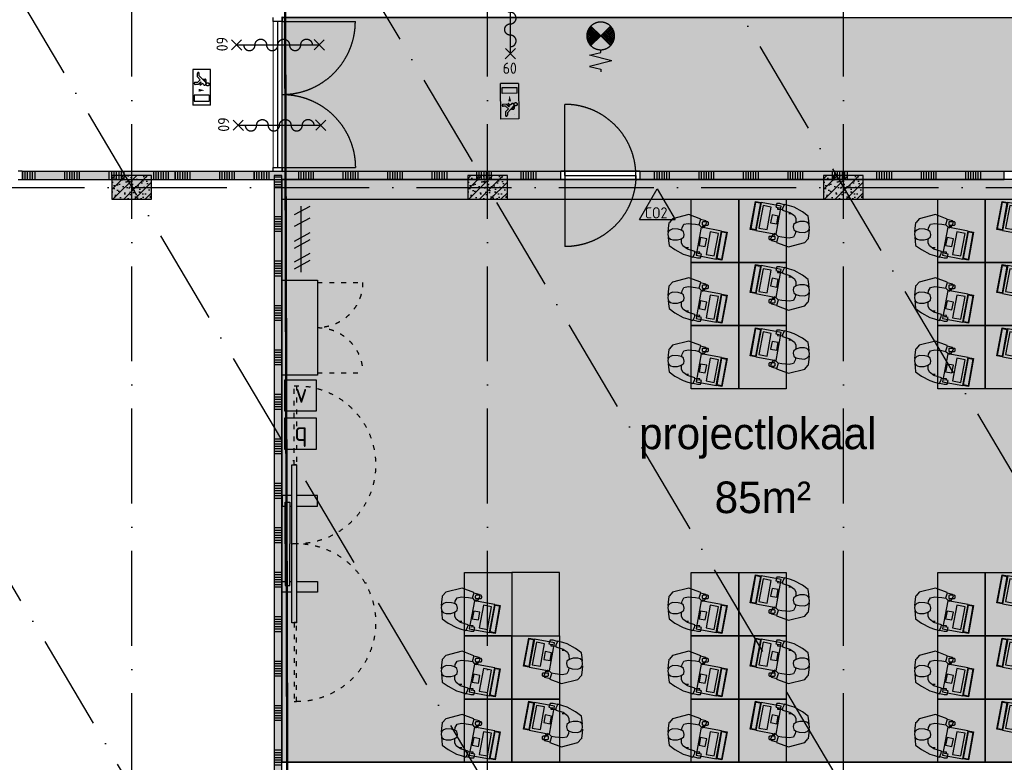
# Model space of a CAD drawing. Header units: millimetres. Extents: x 20872 to 297961, y -293704 to 213007.
# Tile 131 of 256: x 73766 to 86219, y -25595 to -16199. Entities that reach past the tile are written whole.
import ezdxf
from ezdxf.xclip import XClip

# ---------------------------------------------------------------- set-up
doc = ezdxf.new("R2010")
doc.units = ezdxf.units.MM
doc.header["$LTSCALE"] = 100
doc.header["$XCLIPFRAME"] = 2
doc.linetypes.add('ACAD_ISO03W100', pattern=[30, 12, -18])
doc.linetypes.add('ACAD_ISO10W100', pattern=[18, 12, -3, 0, -3])
doc.layers.get('Defpoints').update_dxf_attribs({"color": 181})
for name, color, linetype in [('A--L$7--_stramien', 1, 'Continuous'), ('A--L20--_bovenbouw', 3, 'Continuous'), ('A--L30--_afbouw', 7, 'Continuous'), ('A--L65--_beveiligingsinstallaties', 8, 'Continuous'), ('A--L82--leerlingensets-02', 9, 'Continuous'), ('A--T$1A-afwerking', 8, 'Continuous'), ('plattegrondkleuren', 7, 'Continuous'), ('teksten', 7, 'Continuous'), ('XREFS', 9, 'Continuous')]:
    doc.layers.add(name, color=color, linetype=linetype)
doc.styles.add('BURO standaard', font='isocp.shx')
doc.styles.add('JINX standaard', font='isocp.shx')
doc.styles.add('MAAR_stempel', font='LTe50146.ttf')

# ---------------------------------------------------------------- blocks, each defined once
blk = doc.blocks.new('BURO_onderaanzicht')
at = {"color": 7}
blk.add_line((-432, 0), (432, 0), dxfattribs=at)
blk = doc.blocks.new('65_60min_zelfsl_brandw_01_P03_BV')
at = {"color": 1, "lineweight": -2}
blk.add_line((0, -521), (0, 521), dxfattribs=at)
at = {"color": 1, "ltscale": 2}
for points in [[(-66, 456), (66, 587)], [(63, 458), (-63, 584)], [(-65, -588), (66, -457)], [(64, -586), (-63, -459)]]:
    blk.add_lwpolyline(points, dxfattribs=at)
blk.add_lwpolyline([(0, -434, 1), (0, -289, -1), (0, -145, 1), (0, 0, -1), (0, 145, 1), (0, 289, -1), (0, 434)], format="xyb", dxfattribs=at)
at = {"color": 2, "linetype": 'ByBlock', "lineweight": -2, "style": 'BURO standaard'}
blk.add_text('60', height=140.6, dxfattribs=at).set_placement((-97, -777))
blk = doc.blocks.new('65_VLUCHT_01_P03_BV')
at = {"color": 1, "linetype": 'Continuous'}
for p, q in [((-225, 112), (-225, -113)), ((-225, 112), (225, 112)), ((-100, 95), (-175, 95)), ((-175, -95), (-175, 95)), ((-100, 95), (-100, -95)), ((32, -12), (50, 6)), ((35, 21), (50, 6)), ((49, 55), (92, 55)), ((64, 49), (144, -31)), ((74, 39), (86, 39)), ((86, 28), (86, 39)), ((97, 16), (102, 21)), ((102, 21), (102, 45)), ((171, 55), (172, 55)), ((225, 112), (225, -113)), ((225, -113), (-225, -113)), ((-100, -95), (-175, -95)), ((69, -12), (38, -43)), ((38, -43), (38, -83)), ((44, -23), (62, -5)), ((62, -5), (69, -12)), ((62, -53), (97, -18)), ((62, -53), (62, -83)), ((97, -18), (134, -55)), ((134, -55), (176, -55)), ((144, -31), (176, -31))]:
    blk.add_line(p, q, dxfattribs=at)
at = {"color": 1, "linetype": 'Continuous', "ltscale": 2}
blk.add_lwpolyline([(-75, 0, 0, 35, 0), (0, 0, 35, 35, 0)], format="xyseb", dxfattribs=at)
at = {"color": 1, "linetype": 'Continuous'}
blk.add_circle((38, 75), 20, dxfattribs=at)
for centre, radius, start, end in [((49, 35), 20, 45, 225), ((92, 45), 10, 0, 90), ((38, -18), 8, 135, 315), ((50, -83), 12, 180, 0), ((176, -43), 12, 270, 90)]:
    blk.add_arc(centre, radius, start, end, dxfattribs=at)
blk = doc.blocks.new('65_VLUCHT_03_P03_BV')
at = {"color": 1, "linetype": 'Continuous'}
for p, q in [((225, 112), (-225, 112)), ((-225, 112), (-225, -113)), ((-64, 49), (-144, -31)), ((-102, 21), (-102, 45)), ((-97, 16), (-102, 21)), ((-49, 55), (-92, 55)), ((-86, 28), (-86, 39)), ((-74, 39), (-86, 39)), ((-86, 27), (-86, 28)), ((-35, 21), (-50, 6)), ((-32, -12), (-50, 6)), ((100, 95), (175, 95)), ((100, 95), (100, -95)), ((175, -95), (175, 95)), ((225, 112), (225, -113)), ((-225, -113), (225, -113)), ((-144, -31), (-176, -31)), ((-134, -55), (-176, -55)), ((-97, -18), (-134, -55)), ((-62, -53), (-97, -18)), ((-62, -5), (-69, -12)), ((-69, -12), (-38, -43)), ((-44, -23), (-62, -5)), ((-62, -53), (-62, -83)), ((-38, -43), (-38, -83)), ((100, -95), (175, -95))]:
    blk.add_line(p, q, dxfattribs=at)
blk.add_lwpolyline([(37, 37, 0, 35, 0), (37, -38, 35, 35, 0)], format="xyseb", dxfattribs=at)
blk.add_circle((-38, 75), 20, dxfattribs=at)
for centre, radius, start, end in [((-92, 45), 10, 90, 180), ((-49, 35), 20, 315, 135), ((-176, -43), 12, 90, 270), ((-50, -83), 12, 180, 0), ((-38, -18), 8, 225, 45)]:
    blk.add_arc(centre, radius, start, end, dxfattribs=at)
blk = doc.blocks.new('65_brandslanghas_01_P03_BV')
at = {"color": 1}
for p, q in [((-120, 120), (-88, 152)), ((7, 7), (-117, 130)), ((-107, 107), (-45, 169)), ((19, 19), (-103, 141)), ((-95, 95), (-15, 174)), ((31, 31), (-88, 151)), ((-82, 82), (10, 175)), ((44, 44), (-72, 160)), ((-70, 70), (32, 172)), ((-58, 58), (52, 167)), ((56, 56), (-54, 166)), ((-45, 45), (70, 160)), ((69, 69), (-34, 172)), ((-33, 33), (86, 152)), ((-21, 21), (101, 143)), ((81, 81), (-13, 175)), ((-8, 8), (115, 132)), ((93, 93), (12, 175)), ((106, 106), (41, 170)), ((118, 118), (81, 155)), ((315, 140), (245, -140)), ((315, 140), (385, -140)), ((0, 0), (-123, 122)), ((0, 0), (122, 122)), ((0, 0), (-123, -123)), ((-116, -133), (8, -8)), ((-52, -169), (-110, -110)), ((-103, -144), (20, -20)), ((-21, -175), (-98, -98)), ((-88, -153), (33, -33)), ((5, -176), (-85, -85)), ((28, -174), (-73, -73)), ((-71, -161), (45, -45)), ((48, -169), (-61, -61)), ((-53, -168), (58, -58)), ((66, -163), (-48, -48)), ((83, -155), (-36, -36)), ((-33, -173), (70, -70)), ((99, -146), (-24, -24)), ((113, -135), (-11, -11)), ((-11, -176), (82, -82)), ((0, 0), (122, -123)), ((14, -176), (95, -95)), ((43, -171), (107, -107)), ((84, -155), (119, -119)), ((210, 0), (175, 0)), ((245, -140), (210, 0)), ((385, -140), (420, 0)), ((420, 0), (455, 0))]:
    blk.add_line(p, q, dxfattribs=at)
at = {"color": 1, "ltscale": 2}
blk.add_lwpolyline([(-124, -125, 0.412892), (124, -125, -1.104742)], format="xyb", dxfattribs=at)
at = {"color": 1}
blk.add_arc((0, 0), 175, 314.9295, 226.2, dxfattribs=at)
blk = doc.blocks.new('65_handbrandblus_03_P03_BV')
at = {"color": 1, "lineweight": -2}
blk.add_line((0, 390), (225, 0), dxfattribs=at)
at = {"color": 1, "lineweight": -2, "ltscale": 2}
for points in [[(-225, 0), (0, 390)], [(-225, 0), (225, 0)]]:
    blk.add_lwpolyline(points, dxfattribs=at)
at = {"color": 2, "linetype": 'ByBlock', "lineweight": -2, "style": 'BURO standaard'}
blk.add_text('CO2', height=140.6, dxfattribs=at).set_placement((-157, 14))
blk = doc.blocks.new('stramienlijnen_1')
at = {"layer": 'A--L$7--_stramien', "color": 1, "linetype": 'ACAD_ISO10W100', "lineweight": -3}
for p, q in [((75184.5, 0), (75184.5, 22800)), ((79684.5, 0), (79684.5, 22800)), ((84184.5, 0), (84184.5, 22800)), ((77626.1, 18675.4), (89957.7, -2152.8)), ((74294.3, 16702.7), (85457.8, -2152.7)), ((77450.4, -3827), (66357.1, 14908.3)), ((70962.6, 14729.9), (80958, -2152.6)), ((57184.5, 7600), (138184.5, 7600))]:
    blk.add_line(p, q, dxfattribs=at)
blk = doc.blocks.new('2016-01-28 101 1e verdieping bestaand')
at = {"layer": 'A--L20--_bovenbouw', "linetype": 'Continuous', "lineweight": -3}
h = blk.add_hatch(dxfattribs=at)
h.set_pattern_fill('SWAND', color=1, scale=5, style=0)
h.set_pattern_definition([(90, (70397.4, 7699.64), (-562.5, 3e-14), []), (90, (70428.66, 7699.64), (-562.5, 3e-14), []), (90, (70459.9, 7699.64), (-562.5, 3e-14), []), (90, (70491.16, 7699.64), (-562.5, 3e-14), []), (90, (70522.4, 7699.64), (-562.5, 3e-14), []), (90, (70553.66, 7699.64), (-562.5, 3e-14), []), (90, (70584.9, 7699.64), (-562.5, 3e-14), [])])
h.paths.add_polyline_path([(70384, 7800), (70411, 7700), (71146, 7700), (71146, 7800)], flags=0)
h.paths.add_polyline_path([(72796, 7700), (72796, 7800), (72146, 7800), (72146, 7700), (72434, 7700), (72484, 7725), (72534, 7700)], flags=0)
h.paths.add_polyline_path([(75733, 7700), (75733, 7800), (73796, 7800), (73796, 7700)], flags=0)
for points in [[(75733, 7700), (75733, 7800), (73796, 7800), (73796, 7700)], [(74934, 7450), (75434, 7450), (75434, 7750), (74934, 7750)], [(75733, 7700), (76733, 7700), (76733, 7800), (75733, 7800)], [(80610, 7700), (80610, 7800), (76733, 7800), (76733, 7700)], [(76984, 7749), (76984, 224), (77084, 224), (77084, 7749)], [(79435, 7449), (79935, 7449), (79935, 7749), (79435, 7749)], [(86220, 7700), (86220, 7800), (81610, 7800), (81610, 7700)], [(83934, 7450), (84434, 7450), (84434, 7750), (83934, 7750)]]:
    blk.add_hatch(color=60, dxfattribs=at).paths.add_polyline_path(points, flags=0)
h = blk.add_hatch(dxfattribs=at)
h.set_pattern_fill('PREFB', color=1, scale=5, style=0)
h.set_pattern_definition([(45, (74934.485, 7449.995), (-67.882, 67.882), []), (17, (74934.485, 7449.995), (25.7875, 79.828), [0, -81.6, -46.2, 0, -67.2]), (48, (74934.485, 7449.995), (-18.4156, 81.172), [0, -80.8, 0, -82.4, 0, -66.4]), (71, (74934.485, 7449.995), (-47.9116, 67.263), [0, -80, 0, -480, -65.8])])
h.paths.add_polyline_path([(74934, 7450), (75434, 7450), (75434, 7750), (74934, 7750)], flags=0)
h = blk.add_hatch(dxfattribs=at)
h.set_pattern_fill('SWAND', color=1, scale=5, style=0)
h.set_pattern_definition([(90, (75733.1, 7700.2), (-562.5, 3e-14), []), (90, (75764.37, 7700.2), (-562.5, 3e-14), []), (90, (75795.6, 7700.2), (-562.5, 3e-14), []), (90, (75826.87, 7700.2), (-562.5, 3e-14), []), (90, (75858.1, 7700.2), (-562.5, 3e-14), []), (90, (75889.37, 7700.2), (-562.5, 3e-14), []), (90, (75920.6, 7700.2), (-562.5, 3e-14), [])])
h.paths.add_polyline_path([(75733, 7700), (76733, 7700), (76733, 7800), (75733, 7800)], flags=0)
h = blk.add_hatch(dxfattribs=at)
h.set_pattern_fill('SWAND', color=1, scale=5, style=0)
h.set_pattern_definition([(90, (76733.04, 7699.84), (-562.5, 3e-14), []), (90, (76764.3, 7699.84), (-562.5, 3e-14), []), (90, (76795.54, 7699.84), (-562.5, 3e-14), []), (90, (76826.8, 7699.84), (-562.5, 3e-14), []), (90, (76858.04, 7699.84), (-562.5, 3e-14), []), (90, (76889.3, 7699.84), (-562.5, 3e-14), []), (90, (76920.54, 7699.84), (-562.5, 3e-14), [])])
h.paths.add_polyline_path([(80610, 7700), (80610, 7800), (76733, 7800), (76733, 7700)], flags=0)
h.paths.add_polyline_path([(86220, 7700), (86220, 7800), (81610, 7800), (81610, 7700)], flags=0)
h = blk.add_hatch(dxfattribs=at)
h.set_pattern_fill('SWAND', color=1, scale=5, angle=-90, style=0)
h.set_pattern_definition([(360, (76984.5, 7748.9), (1e-13, 562.5), []), (360, (76984.5, 7717.63), (1e-13, 562.5), []), (360, (76984.5, 7686.4), (1e-13, 562.5), []), (360, (76984.5, 7655.13), (1e-13, 562.5), []), (360, (76984.5, 7623.9), (1e-13, 562.5), []), (360, (76984.5, 7592.63), (1e-13, 562.5), []), (360, (76984.5, 7561.4), (1e-13, 562.5), [])])
h.paths.add_polyline_path([(76984, 7749), (76984, 224), (77084, 224), (77084, 7749)], flags=0)
h = blk.add_hatch(dxfattribs=at)
h.set_pattern_fill('PREFB', color=1, scale=5, style=0)
h.set_pattern_definition([(45, (79434.55, 7449.48), (-67.882, 67.882), []), (17, (79434.55, 7449.48), (25.7875, 79.828), [0, -81.6, -46.2, 0, -67.2]), (48, (79434.55, 7449.48), (-18.4156, 81.172), [0, -80.8, 0, -82.4, 0, -66.4]), (71, (79434.55, 7449.48), (-47.9116, 67.263), [0, -80, 0, -480, -65.8])])
h.paths.add_polyline_path([(79435, 7449), (79935, 7449), (79935, 7749), (79435, 7749)], flags=0)
h = blk.add_hatch(dxfattribs=at)
h.set_pattern_fill('PREFB', color=1, scale=5, style=0)
h.set_pattern_definition([(45, (83934.48, 7449.995), (-67.882, 67.882), []), (17, (83934.484, 7449.995), (25.7875, 79.828), [0, -81.6, -46.2, 0, -67.2]), (48, (83934.484, 7449.995), (-18.4156, 81.172), [0, -80.8, 0, -82.4, 0, -66.4]), (71, (83934.484, 7449.995), (-47.9116, 67.263), [0, -80, 0, -480, -65.8])])
h.paths.add_polyline_path([(83934, 7450), (84434, 7450), (84434, 7750), (83934, 7750)], flags=0)
at = {"layer": 'A--L20--_bovenbouw', "color": 2, "linetype": 'Continuous', "lineweight": -3}
for p, q in [((75733, 7800), (73796, 7800)), ((73796, 7800), (73796, 7700)), ((75733, 7700), (75733, 7800)), ((76733, 7800), (75733, 7800)), ((75733, 7800), (75733, 7700)), ((76733, 7700), (76733, 7800)), ((80610, 7800), (76733, 7800)), ((76733, 7800), (76733, 7700)), ((76984, 7749), (76984, 224)), ((77084, 7749), (76984, 7749)), ((77084, 224), (77084, 7749)), ((80610, 7700), (80610, 7800)), ((86220, 7800), (81610, 7800)), ((81610, 7800), (81610, 7700)), ((86220, 7700), (86220, 7800)), ((73796, 7700), (75733, 7700)), ((75733, 7700), (76733, 7700)), ((76733, 7700), (80610, 7700)), ((81610, 7700), (86220, 7700))]:
    blk.add_line(p, q, dxfattribs=at)
at = {"layer": 'A--L20--_bovenbouw', "color": 3, "linetype": 'Continuous', "lineweight": -3}
for p, q in [((75434, 7750), (74934, 7750)), ((74934, 7750), (74934, 7450)), ((75434, 7450), (75434, 7750)), ((79935, 7749), (79435, 7749)), ((79435, 7749), (79435, 7449)), ((79935, 7449), (79935, 7749)), ((84434, 7750), (83934, 7750)), ((83934, 7750), (83934, 7450)), ((84434, 7450), (84434, 7750)), ((74934, 7450), (75434, 7450)), ((79435, 7449), (79935, 7449)), ((83934, 7450), (84434, 7450))]:
    blk.add_line(p, q, dxfattribs=at)
at = {"layer": 'A--L30--_afbouw', "color": 2, "linetype": 'Continuous', "lineweight": -3}
for p, q in [((76973, 9700), (76973, 9750)), ((77087, 9750), (77087, 9700)), ((77087, 9700), (76973, 9700)), ((76973, 7800), (76973, 7850)), ((76973, 7850), (77087, 7850)), ((77087, 7850), (77087, 7800)), ((73746, 7807), (73796, 7807)), ((73796, 7807), (73796, 7693)), ((77087, 7800), (76973, 7800)), ((80610, 7807), (80660, 7807)), ((80610, 7693), (80610, 7807)), ((80660, 7807), (80660, 7693)), ((81560, 7807), (81610, 7807)), ((81560, 7693), (81560, 7807)), ((81610, 7807), (81610, 7693)), ((73796, 7693), (73746, 7693)), ((80660, 7693), (80610, 7693)), ((81610, 7693), (81560, 7693))]:
    blk.add_line(p, q, dxfattribs=at)
at = {"layer": 'A--L30--_afbouw', "color": 1, "linetype": 'Continuous', "lineweight": 18}
for p, q in [((76973, 7850), (76973, 9700)), ((77087, 7850), (77087, 9700)), ((80660, 7807), (81560, 7807)), ((80660, 7693), (81560, 7693))]:
    blk.add_line(p, q, dxfattribs=at)
at = {"layer": 'A--L30--_afbouw', "color": 1, "linetype": 'Continuous', "lineweight": -3}
blk.add_line((80660, 7750), (80660, 8650), dxfattribs=at)
for points in [[(77087, 9700), (78012, 9700)], [(77087, 7850), (78012, 7850)], [(80660, 7750), (80660, 6850)]]:
    blk.add_lwpolyline(points, dxfattribs=at)
for centre, radius, start, end in [((77087, 9700), 925, 269.9995, 359.9995), ((80660, 7750), 900, 0, 90)]:
    blk.add_arc(centre, radius, start, end, dxfattribs=at)
at = {"layer": 'A--L30--_afbouw', "color": 1, "linetype": 'Continuous', "lineweight": -3, "extrusion": (0, 0, -1)}
for centre, radius, start, end in [((-77087, 7850), 925, 90.0005, 180.0005), ((-80660, 7750), 900, 180, 270)]:
    blk.add_arc(centre, radius, start, end, dxfattribs=at)
at = {"layer": 'A--L65--_beveiligingsinstallaties', "color": 1, "linetype": 'ACAD_ISO10W100', "ltscale": 0.3, "true_color": 0xf50004, "const_width": 30}
blk.add_lwpolyline([(77154, -1134), (77123, 10178)], dxfattribs=at)
at = {"layer": 'A--T$1A-afwerking'}
blk.add_lwpolyline([(77087, 14997), (106623, 15008), (106623, 13050), (106425, 13050), (106425, 9750), (106623, 9750), (106623, 7800), (77088, 7797), (77087, 9758), (91265, 9747)], dxfattribs=at)
at = {"layer": 'A--L$7--_stramien'}
blk.add_blockref('stramienlijnen_1', (0, 0), dxfattribs=at)
at = {"layer": 'A--L30--_afbouw', "color": 1, "linetype": 'Continuous', "lineweight": -3, "extrusion": (1.18691e-16, -2.15401e-16, -1), "xscale": 2.141162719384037, "zscale": -1, "rotation": 90.00046992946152}
blk.add_blockref('BURO_onderaanzicht', (-77030, 8775), dxfattribs=at)
at = {"layer": 'A--L30--_afbouw', "color": 1, "linetype": 'Continuous', "lineweight": -3, "extrusion": (7.38865e-17, -1.36799e-16, -1), "xscale": 1.041666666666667, "zscale": -1, "rotation": 180}
blk.add_blockref('BURO_onderaanzicht', (-81110, 7750, 400), dxfattribs=at)
at = {"layer": 'A--L65--_beveiligingsinstallaties', "color": 8, "linetype": 'Continuous', "lineweight": -3}
for name, p, rotation in [('65_60min_zelfsl_brandw_01_P03_BV', (79973, 9814), 0.01560145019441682), ('65_brandslanghas_01_P03_BV', (81115, 9516), 270), ('65_60min_zelfsl_brandw_01_P03_BV', (77033, 9403), 270.0156014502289), ('65_VLUCHT_03_P03_BV', (76069, 8865), 269.9995300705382), ('65_VLUCHT_01_P03_BV', (79964, 8689), 270.6301152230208), ('65_60min_zelfsl_brandw_01_P03_BV', (77053, 8386), 270.0156014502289)]:
    blk.add_blockref(name, p, dxfattribs=dict(at, rotation=rotation))
blk.add_blockref('65_handbrandblus_03_P03_BV', (81830, 7193), dxfattribs=at)
blk = doc.blocks.new('scherm')
at = {"layer": 'A--L82--leerlingensets-02', "linetype": 'ACAD_ISO03W100', "ltscale": 0.05}
for points in [[(-151, 1390), (-183, 1390), (-183, 390), (-151, 390)], [(-151, -2606), (-183, -2606), (-183, -1606), (-151, -1606)]]:
    blk.add_lwpolyline(points, close=True, dxfattribs=at)
at = {"layer": 'A--L82--leerlingensets-02'}
blk.add_lwpolyline([(-183, -1610), (-121, -1610), (-121, 390), (-183, 390)], close=True, dxfattribs=at)
for points in [[(-183, -133), (-448, -133), (-448, 0), (-183, 0)], [(-121, 0), (0, 0), (0, -133), (-38, -133)], [(-38, -610), (-38, -83), (-99, -83), (-99, -610)], [(-99, -133), (-121, -133)], [(-38, -610), (-38, -1137), (-99, -1137), (-99, -610)], [(-183, -1086), (-448, -1086), (-448, -1219), (-183, -1219)], [(-99, -1086), (-121, -1086)], [(-121, -1219), (0, -1219), (0, -1086), (-38, -1086)]]:
    blk.add_lwpolyline(points, dxfattribs=at)
at = {"layer": 'A--L82--leerlingensets-02', "linetype": 'ACAD_ISO03W100', "ltscale": 0.05}
for centre, start, end in [((-183, 390), 88.1676, 273.5152), ((-183, -1606), 86.4848, 271.8324)]:
    blk.add_arc(centre, 1000, start, end, dxfattribs=at)
blk = doc.blocks.new('kast')
at = {"layer": 'plattegrondkleuren', "true_color": 0xf5f5f5}
h = blk.add_hatch(color=7, dxfattribs=at)
h.dxf.hatch_style = 1
h.paths.add_polyline_path([(1200, 0), (1200, 450), (0, 450), (0, 0)])
at = {"layer": 'A--L82--leerlingensets-02', "linetype": 'ACAD_ISO03W100', "ltscale": 0.05}
for p, q in [((30, 0), (30, -570)), ((1170, 0), (1170, -570))]:
    blk.add_line(p, q, dxfattribs=at)
at = {"layer": 'A--L82--leerlingensets-02'}
blk.add_lwpolyline([(1200, 0), (1200, 450), (0, 450), (0, 0)], close=True, dxfattribs=at)
at = {"layer": 'A--L82--leerlingensets-02', "linetype": 'ACAD_ISO03W100', "ltscale": 0.05}
for centre, start, end in [((30, 0), 270, 0), ((1170, 0), 180, 270)]:
    blk.add_arc(centre, 570, start, end, dxfattribs=at)
blk = doc.blocks.new('MBpro')
at = {"layer": 'plattegrondkleuren', "true_color": 0xb8b8b8}
h = blk.add_hatch(color=9, dxfattribs=at)
h.dxf.hatch_style = 1
h.paths.add_polyline_path([(172, 289), (162, 345), (-177, 283), (-166, 227)], flags=16)
h.paths.add_polyline_path([(152, 245), (171, 141), (-115, 88), (-134, 192)], flags=16)
h.paths.add_polyline_path([(181, 283), (228, 27), (-126, -38), (-173, 217)])
h.paths.add_polyline_path([(181, 283), (168, 354), (-186, 289), (-173, 217)])
edge = h.paths.add_edge_path()
edge.add_line((269, 119), (284, 119))
edge.add_arc((284, 107), 12.8, 0, 90, ccw=False)
edge.add_line((297, 107), (297, 51))
edge.add_arc((284, 51), 12.8, -90, 0, ccw=False)
edge.add_line((284, 38), (269, 38))
edge.add_arc((269, 51), 12.8, 180, 270, ccw=False)
edge.add_line((256, 51), (256, 107))
edge.add_arc((269, 107), 12.8, 90, 180, ccw=False)
at = {"layer": 'plattegrondkleuren', "true_color": 0x8f8f8f}
h = blk.add_hatch(color=252, dxfattribs=at)
h.dxf.hatch_style = 1
h.paths.add_polyline_path([(152, 245), (171, 141), (-115, 88), (-134, 192)])
h.paths.add_polyline_path([(172, 289), (162, 345), (-177, 283), (-166, 227)])
at = {"layer": 'A--L82--leerlingensets-02'}
for points in [[(181, 283), (168, 354), (-186, 289), (-173, 217)], [(172, 289), (162, 345), (-177, 283), (-166, 227)], [(181, 283), (228, 27), (-126, -38), (-173, 217)], [(152, 245), (171, 141), (-115, 88), (-134, 192)], [(83, 97), (98, 18), (0, 0), (-15, 79)]]:
    blk.add_lwpolyline(points, close=True, dxfattribs=at)
blk.add_lwpolyline([(269, 119), (284, 119, -0.414214), (297, 107), (297, 51, -0.414214), (284, 38), (269, 38, -0.414214), (256, 51), (256, 107, -0.414214)], format="xyb", close=True, dxfattribs=at)
blk = doc.blocks.new('theoriewerkplek')
at = {"layer": 'plattegrondkleuren', "true_color": 0xf5f5f5}
h = blk.add_hatch(color=7, dxfattribs=at)
h.dxf.hatch_style = 1
h.paths.add_polyline_path([(0, 600), (0, 0), (800, 0), (800, 600)])
at = {"layer": 'A--L82--leerlingensets-02', "linetype": 'Continuous'}
for p, q in [((57, 118), (103, 132)), ((103, 132), (114, 84)), ((437, 148), (443, 150)), ((445, 129), (437, 148)), ((443, 150), (454, 139)), ((474, 101), (445, 129)), ((452, 174), (506, 197)), ((454, 139), (452, 174)), ((506, 197), (524, 186)), ((524, 186), (541, 118)), ((57, 80), (57, 118)), ((71, 26), (57, 80)), ((66, 19), (114, 44)), ((85, -42), (66, 19)), ((114, 84), (116, 109)), ((114, 44), (139, 46)), ((116, 109), (127, 109)), ((127, 109), (130, 46)), ((139, 46), (168, -49)), ((483, 52), (474, 101)), ((541, 118), (475, 96)), ((493, -38), (483, 52)), ((544, 119), (548, 120)), ((548, 120), (604, -29)), ((103, -100), (85, -42)), ((161, -206), (103, -100)), ((168, -49), (209, -105)), ((186, -69), (186, -35)), ((209, -105), (247, -121)), ((247, -121), (303, -123)), ((283, -173), (299, -123)), ((299, -123), (323, -94)), ((323, -94), (351, -89)), ((351, -89), (387, -98)), ((387, -98), (407, -123)), ((403, -121), (438, -116)), ((407, -123), (418, -164)), ((438, -116), (481, -94)), ((481, -94), (493, -38)), ((604, -29), (551, -235)), ((215, -281), (161, -206)), ((283, -233), (283, -173)), ((292, -263), (283, -233)), ((423, -231), (409, -267)), ((418, -164), (423, -231)), ((551, -235), (505, -276)), ((274, -288), (215, -281)), ((319, -292), (274, -288)), ((314, -288), (292, -263)), ((353, -294), (314, -288)), ((384, -290), (353, -294)), ((382, -292), (427, -288)), ((409, -267), (384, -290)), ((427, -288), (498, -279))]:
    blk.add_line(p, q, dxfattribs=at)
at = {"layer": 'A--L82--leerlingensets-02'}
blk.add_lwpolyline([(0, 600), (0, 0), (800, 0), (800, 600)], close=True, dxfattribs=at)
at = {"layer": 'A--L82--leerlingensets-02', "linetype": 'Continuous'}
blk.add_arc((497, -267), 12.8, 276.5806, 312.285, dxfattribs=at)
at = {"layer": 'A--L82--leerlingensets-02'}
blk.add_blockref('MBpro', (215, 99), dxfattribs=at)
blk = doc.blocks.new('vuilnisbak')
at = {"layer": 'plattegrondkleuren', "true_color": 0xf5f5f5}
h = blk.add_hatch(color=7, dxfattribs=at)
h.dxf.hatch_style = 1
h.paths.add_polyline_path([(0, 0), (400, 0), (400, 400), (0, 400)])
at = {"layer": 'A--L82--leerlingensets-02'}
blk.add_lwpolyline([(0, 0), (400, 0), (400, 400), (0, 400)], close=True, dxfattribs=at)
at = {"layer": 'A--L82--leerlingensets-02', "style": 'JINX standaard'}
blk.add_text('v', height=250, dxfattribs=at).set_placement((112, 108))
blk = doc.blocks.new('papierbak')
at = {"layer": 'plattegrondkleuren', "true_color": 0xf5f5f5}
h = blk.add_hatch(color=7, dxfattribs=at)
h.dxf.hatch_style = 1
h.paths.add_polyline_path([(0, 0), (400, 0), (400, 400), (0, 400)])
at = {"layer": 'A--L82--leerlingensets-02'}
blk.add_lwpolyline([(0, 0), (400, 0), (400, 400), (0, 400)], close=True, dxfattribs=at)
at = {"layer": 'A--L82--leerlingensets-02', "style": 'JINX standaard'}
blk.add_text('p', height=250, dxfattribs=at).set_placement((111, 108))
blk = doc.blocks.new('theorieB (2) (2)')
at = {"layer": 'plattegrondkleuren', "true_color": 0xf5f5f5}
h = blk.add_hatch(color=7, dxfattribs=at)
h.dxf.hatch_style = 1
h.paths.add_polyline_path([(2908, 5400), (3508, 5400), (3508, 4600), (2908, 4600)])
at = {"layer": 'A--L82--leerlingensets-02'}
for p, q in [((159, 757), (357, 649)), ((244, 801), (244, -36)), ((159, 667), (357, 559)), ((159, 495), (357, 388)), ((159, 405), (357, 298)), ((159, 217), (357, 110)), ((159, 70), (357, -37))]:
    blk.add_line(p, q, dxfattribs=at)
blk.add_lwpolyline([(2908, 5400), (3508, 5400), (3508, 4600), (2908, 4600)], close=True, dxfattribs=at)
at = {"layer": 'Defpoints'}
blk.add_lwpolyline([(0, -124), (11350, -124), (11350, 7001), (0, 7000)], close=True, dxfattribs=at)
for name, p, rotation in [('theoriewerkplek', (2308, 7000), 270), ('theoriewerkplek', (3508, 6200), 90), ('theoriewerkplek', (5176, 7000), 270), ('theoriewerkplek', (6376, 6200), 90), ('theoriewerkplek', (8295, 7000), 270), ('theoriewerkplek', (9495, 6200), 90), ('scherm', (2, 3627), 180), ('theoriewerkplek', (2308, 6200), 270), ('theoriewerkplek', (3508, 5400), 90), ('theoriewerkplek', (5176, 6200), 270), ('theoriewerkplek', (6376, 5400), 90), ('theoriewerkplek', (8295, 6200), 270), ('theoriewerkplek', (9495, 5400), 90), ('theoriewerkplek', (2308, 5400), 270), ('theoriewerkplek', (5176, 5400), 270), ('theoriewerkplek', (6376, 4600), 90), ('theoriewerkplek', (8295, 5400), 270), ('theoriewerkplek', (9495, 4600), 90), ('theoriewerkplek', (5176, 2275), 270), ('theoriewerkplek', (6376, 1475), 90), ('theoriewerkplek', (8295, 2275), 270), ('theoriewerkplek', (9495, 1475), 90), ('kast', (450, 901), 90), ('theoriewerkplek', (5176, 1475), 270), ('theoriewerkplek', (6376, 675), 90), ('theoriewerkplek', (8295, 1475), 270), ('theoriewerkplek', (9495, 675), 90), ('theoriewerkplek', (5176, 675), 270), ('theoriewerkplek', (6376, -125), 90), ('theoriewerkplek', (8295, 675), 270), ('theoriewerkplek', (9495, -125), 90)]:
    blk.add_blockref(name, p, dxfattribs=dict(rotation=rotation))
at = {"layer": 'A--L82--leerlingensets-02', "rotation": 180}
for name, p in [('papierbak', (434, 3043)), ('vuilnisbak', (434, 2560))]:
    blk.add_blockref(name, p, dxfattribs=at)

msp = doc.modelspace()

# ---------------------------------------------------------------- hatches: boundary and pattern name
at = {"layer": 'plattegrondkleuren', "true_color": 0xcddee4}
h = msp.add_hatch(color=254, dxfattribs=at)
h.dxf.hatch_style = 1
h.paths.add_polyline_path([(106424, -16169), (129533, -16169), (129533, -12869), (106424, -12869)], flags=16)
h.paths.add_polyline_path([(77086, -18119), (77086, -16170), (92162, -16169), (92162, -12869), (77086, -12867), (77086, -10920), (133627, -10920), (133656, -10967), (133784, -10891), (138043, -18083), (138043, -18119), (126783, -18119), (126783, -19619), (127283, -19619), (127283, -21519), (123233, -21519), (123233, -19619), (125083, -19619), (125083, -18119)])
at = {"layer": 'plattegrondkleuren', "true_color": 0xdec496}
h = msp.add_hatch(color=31, dxfattribs=at)
h.dxf.hatch_style = 1
h.paths.add_polyline_path([(88634, -18220), (77083, -18220), (77083, -25594), (88634, -25594)])

# ---------------------------------------------------------------- linework, layer by layer
at = {"layer": 'Defpoints'}
for points in [[(77086, -18119), (77086, -16170), (92162, -16169), (92162, -12869), (77086, -12867), (77086, -10920), (133627, -10920), (133656, -10967), (133784, -10891), (138043, -18083), (138043, -18119), (126783, -18119), (126783, -19619), (127283, -19619), (127283, -21519), (123233, -21519), (123233, -19619), (125083, -19619), (125083, -18119)], [(88634, -18220), (77083, -18220), (77083, -25594), (88634, -25594)]]:
    msp.add_lwpolyline(points, close=True, dxfattribs=at)

# ---------------------------------------------------------------- block references
at = {"xscale": -1, "rotation": 180}
msp.add_blockref('theorieB (2) (2)', (77083, -18594), dxfattribs=at)
at = {"layer": 'XREFS', "color": 31, "true_color": 0xdec496}
ref = msp.add_blockref('2016-01-28 101 1e verdieping bestaand', (-1, -25920), dxfattribs=at)
XClip(ref).set_block_clipping_path([(116767.0762143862, 29769.3836009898), (164491.5066313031, 13442.9004429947), (179861.0762143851, 13442.9004429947), (179861.0762143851, -11696.8579780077), (20873.0762143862, -11696.8579780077), (20873.0762143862, 82263.1420219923), (116767.0762143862, 82263.1420219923)])

# ---------------------------------------------------------------- texts
at = {"layer": 'teksten', "color": 251, "true_color": 0x4d4d4d, "style": 'MAAR_stempel'}
for s, p in [('projectlokaal', (81599, -21633)), ('85m²', (82555, -22442))]:
    msp.add_text(s, height=400, dxfattribs=at).set_placement(p)

doc.saveas('drawing.dxf')
